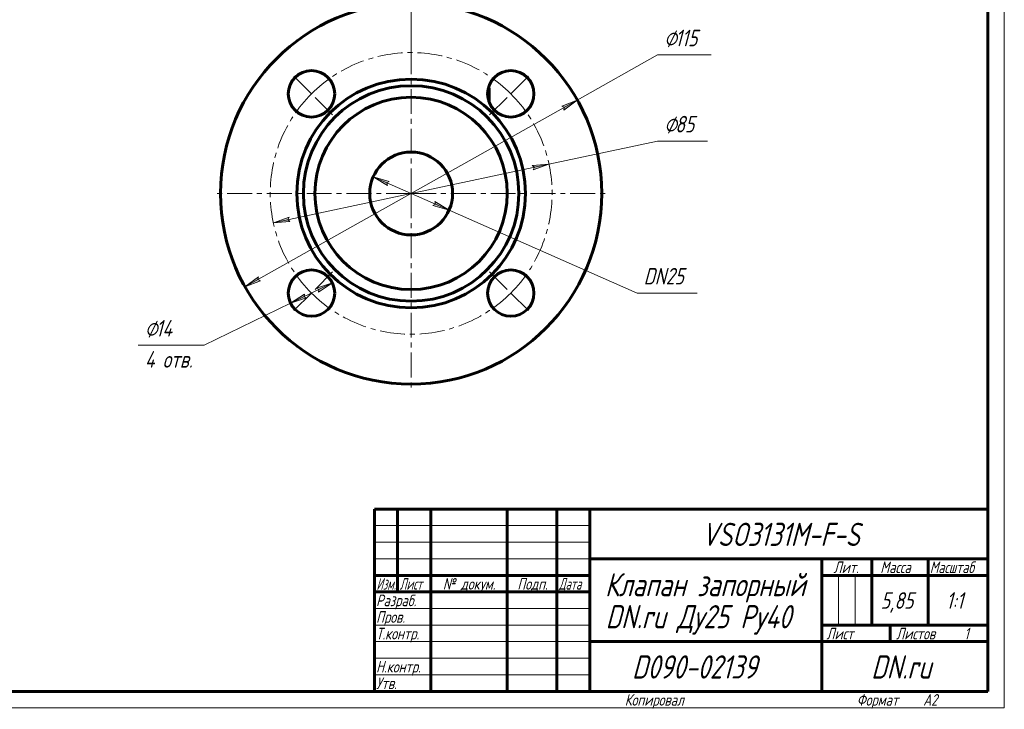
# Model space of a CAD drawing. Header units: millimetres. Extents: x 0 to 594, y 0 to 420.
# Tile 3 of 4: x 297 to 594, y 0 to 208. Entities that reach past the tile are written whole.
import ezdxf

# ---------------------------------------------------------------- set-up
doc = ezdxf.new("R2010")
doc.units = ezdxf.units.MM
for name, pattern in [('K5LT_AXLED', [12, 7.5, -1.5, 1.5, -1.5]), ('K5LT_BASIC', [0]), ('K5LT_THIN', [0])]:
    doc.linetypes.add(name, pattern=pattern)
doc.layers.add('Системный слой', color=7, linetype='Continuous')
doc.layers.add('Системный слой (1)', color=7, linetype='Continuous', true_color=0x6c6c6c)
doc.styles.add('KDIMTEXTSTYLE', font='txt', dxfattribs={"width": 0.96, "oblique": 15, "height": 5})
doc.styles.add('KTEXTSTYLE', font='txt', dxfattribs={"width": 0.96, "height": 5})
doc.dimstyles.new('KDIMSTYLE (1.00)', dxfattribs={"dimtxt": 5, "dimasz": 1, "dimexe": 2, "dimexo": 0, "dimgap": 1, "dimtad": 1, "dimtxsty": 'KDIMTEXTSTYLE', "dimsah": 1, "dimcen": 0, "dimdle": 1, "dimadec": 0, "dimazin": 0, "dimtfac": 0.667, "dimtmove": 0, "dimatfit": 3, "dimfxl": 1, "dimtvp": 1, "dimtolj": 1, "dimtzin": 0, "dimarcsym": 0})

# ---------------------------------------------------------------- blocks, each defined once
blk = doc.blocks.new('U36')
at = {"layer": 'Системный слой (1)', "color": 30, "linetype": 'K5LT_AXLED', "lineweight": 18, "true_color": 0xff8000}
for q in [(415.08, 214.71), (355.58, 155.21), (474.58, 155.21), (415.08, 95.71)]:
    blk.add_line((415.08, 155.21), q, dxfattribs=at)
blk = doc.blocks.new('U38')
at = {"layer": 'Системный слой (1)', "color": 30, "linetype": 'K5LT_AXLED', "lineweight": 18, "true_color": 0xff8000}
for p, q in [((385.02, 185.26), (378.66, 191.62)), ((445.13, 185.26), (451.49, 191.62)), ((391.39, 178.89), (385.02, 185.26)), ((438.76, 178.89), (445.13, 185.26)), ((391.39, 131.52), (385.02, 125.15)), ((438.76, 131.52), (445.13, 125.15)), ((385.02, 125.15), (378.66, 118.79)), ((445.13, 125.15), (451.49, 118.79))]:
    blk.add_line(p, q, dxfattribs=at)
for start, end in [(45, 135), (135, 225), (315, 45), (225, 315)]:
    blk.add_arc((415.08, 155.21), 42.5, start, end, dxfattribs=at)
blk = doc.blocks.new('D6')
at = {"layer": 'Системный слой (1)'}
for points in [[(461.16, 180.37), (465.19, 183.39), (460.51, 181.52), (461.27, 181.19)], [(364.96, 127.02), (369.64, 128.89), (368.88, 129.22), (369, 130.04)]]:
    blk.add_hatch(color=7, dxfattribs=at).paths.add_polyline_path(points)
at = {"layer": 'Системный слой (1)', "color": 7, "linetype": 'K5LT_THIN', "lineweight": 18, "true_color": 0xffffff}
for p, q in [((465.19, 183.39), (489.41, 197.02)), ((364.96, 127.02), (465.19, 183.39)), ((460.51, 181.52), (465.19, 183.39)), ((461.27, 181.19), (460.51, 181.52)), ((465.19, 183.39), (461.16, 180.37)), ((461.16, 180.37), (461.27, 181.19)), ((364.96, 127.02), (369, 130.04)), ((369.64, 128.89), (364.96, 127.02)), ((369, 130.04), (368.88, 129.22)), ((368.88, 129.22), (369.64, 128.89))]:
    blk.add_line(p, q, dxfattribs=at)
blk.add_wipeout([(491.41, 198.02), (491.41, 205.4), (503.06, 205.4), (503.06, 198.02)]).dxf.layer = 'Системный слой (1)'
blk.add_line((489.41, 197.02), (505.55, 197.02), dxfattribs=at)
at = {"layer": 'Системный слой (1)', "color": 7, "char_height": 5, "attachment_point": 1, "style": 'KTEXTSTYLE'}
for s, insert in [('\\fArial|b0|c204|p34;\\H5.0;\\W1.000;\\Q15;\\fGOST Type AU|b0|i0|c204|p34;\\Q15;\\W0.960;⌀', (491.41, 204.6)), ('\\fArial|b0|c204|p34;\\H5.0;\\W1.000;\\Q15;\\fGOST Type AU|b0|i0|c204|p34;\\Q15;\\W0.960;115', (494.72, 204.6))]:
    blk.add_mtext(s, dxfattribs=dict(at, insert=insert))
blk = doc.blocks.new('KDIMARROW_01')
at = {"layer": 'Системный слой'}
blk.add_hatch(color=0, dxfattribs=at).paths.add_polyline_path([(-5, -0.66), (0, 0), (-5, 0.66), (-4.5, 0)])
at = {"layer": 'Системный слой', "color": 0, "linetype": 'K5LT_THIN', "lineweight": 18}
for p, q in [((-4.5, 0), (-5, 0.66)), ((-5, 0.66), (0, 0)), ((0, 0), (-5, -0.66)), ((-5, -0.66), (-4.5, 0))]:
    blk.add_line(p, q, dxfattribs=at)
at = {"layer": 'Системный слой (1)', "color": 0, "linetype": 'K5LT_THIN', "lineweight": 18}
blk.add_line((159.61, 155.21), (158.61, 155.21), dxfattribs=at)
blk = doc.blocks.new('D7')
at = {"layer": 'Системный слой (1)'}
for points in [[(451.89, 162.37), (456.65, 164.05), (451.62, 163.65), (452.24, 163.11)], [(378.53, 146.76), (377.91, 147.3), (378.26, 148.04), (373.51, 146.36)]]:
    blk.add_hatch(color=7, dxfattribs=at).paths.add_polyline_path(points)
at = {"layer": 'Системный слой (1)', "color": 7, "linetype": 'K5LT_THIN', "lineweight": 18, "true_color": 0xffffff}
for p, q in [((456.65, 164.05), (489.41, 171.02)), ((373.51, 146.36), (456.65, 164.05)), ((451.62, 163.65), (456.65, 164.05)), ((452.24, 163.11), (451.62, 163.65)), ((456.65, 164.05), (451.89, 162.37)), ((451.89, 162.37), (452.24, 163.11)), ((373.51, 146.36), (378.26, 148.04)), ((378.53, 146.76), (373.51, 146.36)), ((378.26, 148.04), (377.91, 147.3)), ((377.91, 147.3), (378.53, 146.76))]:
    blk.add_line(p, q, dxfattribs=at)
blk.add_wipeout([(491.41, 172.02), (491.41, 179.4), (502.05, 179.4), (502.05, 172.02)]).dxf.layer = 'Системный слой (1)'
blk.add_line((489.41, 171.02), (504.49, 171.02), dxfattribs=at)
at = {"layer": 'Системный слой (1)', "color": 7, "char_height": 5, "attachment_point": 1, "style": 'KTEXTSTYLE'}
for s, insert in [('\\fArial|b0|c204|p34;\\H5.0;\\W1.000;\\Q15;\\fGOST Type AU|b0|i0|c204|p34;\\Q15;\\W0.960;⌀', (491.41, 178.61)), ('\\fArial|b0|c204|p34;\\H5.0;\\W1.000;\\Q15;\\fGOST Type AU|b0|i0|c204|p34;\\Q15;\\W0.960;85', (494.72, 178.61))]:
    blk.add_mtext(s, dxfattribs=dict(at, insert=insert))
blk = doc.blocks.new('D8')
at = {"layer": 'Системный слой (1)'}
for points in [[(407.76, 158.43), (408.48, 158.83), (403.64, 160.25), (407.95, 157.63)], [(426.51, 150.16), (422.2, 152.78), (422.4, 151.98), (421.67, 151.58)]]:
    blk.add_hatch(color=7, dxfattribs=at).paths.add_polyline_path(points)
at = {"layer": 'Системный слой (1)', "color": 7, "linetype": 'K5LT_THIN', "lineweight": 18, "true_color": 0xffffff}
for p, q in [((403.64, 160.25), (408.48, 158.83)), ((407.95, 157.63), (403.64, 160.25)), ((403.64, 160.25), (426.51, 150.16)), ((408.48, 158.83), (407.76, 158.43)), ((407.76, 158.43), (407.95, 157.63)), ((421.67, 151.58), (422.4, 151.98)), ((426.51, 150.16), (421.67, 151.58)), ((422.4, 151.98), (422.2, 152.78)), ((422.2, 152.78), (426.51, 150.16)), ((426.51, 150.16), (483.21, 125.15))]:
    blk.add_line(p, q, dxfattribs=at)
blk.add_wipeout([(485.21, 126.15), (485.21, 133.53), (498.77, 133.53), (498.77, 126.15)]).dxf.layer = 'Системный слой (1)'
blk.add_line((483.21, 125.15), (501.33, 125.15), dxfattribs=at)
at = {"layer": 'Системный слой (1)', "color": 7, "insert": (485.21, 132.74), "char_height": 5, "attachment_point": 1, "style": 'KTEXTSTYLE'}
blk.add_mtext('\\fArial|b0|c204|p34;\\H5.0;\\W1.000;\\Q15;\\fGOST Type AU|b0|i0|c204|p34;\\Q15;\\W0.960;DN25', dxfattribs=at)
blk = doc.blocks.new('D9')
at = {"layer": 'Системный слой (1)'}
for points in [[(387.11, 125.43), (391.32, 128.21), (386.54, 126.62), (387.27, 126.24)], [(378.73, 122.1), (383.51, 123.69), (382.77, 124.06), (382.94, 124.87)]]:
    blk.add_hatch(color=7, dxfattribs=at).paths.add_polyline_path(points)
at = {"layer": 'Системный слой (1)', "color": 7, "linetype": 'K5LT_THIN', "lineweight": 18, "true_color": 0xffffff}
for p, q in [((391.32, 128.21), (378.73, 122.1)), ((386.54, 126.62), (391.32, 128.21)), ((391.32, 128.21), (387.11, 125.43)), ((378.73, 122.1), (382.94, 124.87)), ((382.94, 124.87), (382.77, 124.06)), ((387.27, 126.24), (386.54, 126.62)), ((387.11, 125.43), (387.27, 126.24)), ((378.73, 122.1), (352.64, 109.43)), ((383.51, 123.69), (378.73, 122.1)), ((382.77, 124.06), (383.51, 123.69))]:
    blk.add_line(p, q, dxfattribs=at)
blk.add_wipeout([(334.76, 101.05), (334.76, 117.82), (350, 117.82), (350, 101.05)]).dxf.layer = 'Системный слой (1)'
blk.add_line((352.64, 109.43), (332.76, 109.43), dxfattribs=at)
at = {"layer": 'Системный слой (1)', "color": 7, "char_height": 5, "attachment_point": 1, "style": 'KTEXTSTYLE'}
for s, insert in [('\\fArial|b0|c204|p34;\\H5.0;\\W1.000;\\Q15;\\fGOST Type AU|b0|i0|c204|p34;\\Q15;\\W0.960;⌀', (334.76, 117.02)), ('\\fArial|b0|c204|p34;\\H5.0;\\W1.000;\\Q15;\\fGOST Type AU|b0|i0|c204|p34;\\Q15;\\W0.960;14', (338.07, 117.02)), ('\\fArial|b0|c204|p34;\\H5.0;\\W1.000;\\Q15;\\fGOST Type AU|b0|i0|c204|p34;\\Q15;\\W0.960;4 отв.', (334.76, 107.64))]:
    blk.add_mtext(s, dxfattribs=dict(at, insert=insert))
blk = doc.blocks.new('U39')
at = {"color": 7, "linetype": 'K5LT_THIN', "lineweight": 18, "true_color": 0xffffff}
for p, q in [((594, 420), (594, 0)), ((404, 55), (469, 55)), ((404, 50), (469, 50)), ((404, 45), (469, 45)), ((543.96, 25), (543.96, 40)), ((548.98, 25), (548.98, 40)), ((404, 30), (469, 30)), ((404, 25), (469, 25)), ((404, 20), (469, 20)), ((404, 15), (469, 15)), ((404, 10), (469, 10)), ((594, 0), (0, 0))]:
    blk.add_line(p, q, dxfattribs=at)
at = {"color": 143, "linetype": 'K5LT_BASIC', "lineweight": 60, "true_color": 0x33acca}
for p, q in [((589, 415), (589, 5)), ((404, 60), (589, 60)), ((404, 5), (404, 60)), ((411, 35), (411, 60)), ((421, 5), (421, 60)), ((444, 5), (444, 60)), ((459, 5), (459, 60)), ((469, 5), (469, 60)), ((469, 45), (589, 45)), ((539, 5), (539, 45)), ((554, 25), (554, 45)), ((571, 25), (571, 45)), ((404, 40), (469, 40)), ((539, 40), (554, 40)), ((554, 40), (589, 40)), ((404, 35), (469, 35)), ((539, 25), (589, 25)), ((559.57, 20), (559.57, 25)), ((469, 20), (539, 20)), ((539, 20), (589, 20)), ((589, 5), (20, 5))]:
    blk.add_line(p, q, dxfattribs=at)
at = {"color": 7, "attachment_point": 1, "style": 'KTEXTSTYLE'}
for s, insert, char_height in [('\\fArial|b0|c204|p34;\\H5.0;\\W1.000;\\Q15;\\fGOST Type AU|b0|i0|c204|p34;\\Q15;\\W0.960;\\H7.00;VSO3131M-F-S', (502.72, 55.86), 7), ('\\fArial|b0|c204|p34;\\H5.0;\\W1.000;\\Q15;\\fGOST Type AU|b0|i0|c204|p34;\\Q15;\\W0.926;\\H3.50;Масштаб', (571.52, 44.18), 3.5), ('\\fArial|b0|c204|p34;\\H5.0;\\W1.000;\\Q15;\\fGOST Type AU|b0|i0|c204|p34;\\Q15;\\W0.960;\\H3.50;Лит.', (542.47, 44.18), 3.5), ('\\fArial|b0|c204|p34;\\H5.0;\\W1.000;\\Q15;\\fGOST Type AU|b0|i0|c204|p34;\\Q15;\\W0.960;\\H3.50;Масса', (556.58, 44.18), 3.5), ('\\fArial|b0|c204|p34;\\H5.0;\\W1.000;\\Q15;\\fGOST Type AU|b0|i0|c204|p34;\\Q15;\\W0.786;\\H3.50;Изм.', (404.62, 39.18), 3.5), ('\\fArial|b0|c204|p34;\\H5.0;\\W1.000;\\Q15;\\fGOST Type AU|b0|i0|c204|p34;\\Q15;\\W0.800;\\H3.50;Лист', (411.61, 39.18), 3.5), ('\\fArial|b0|c204|p34;\\H5.0;\\W1.000;\\Q15;\\fGOST Type AU|b0|i0|c204|p34;\\Q15;\\W0.960;\\H3.50;№ докум.', (424.63, 39.18), 3.5), ('\\fArial|b0|c204|p34;\\H5.0;\\W1.000;\\Q15;\\fGOST Type AU|b0|i0|c204|p34;\\Q15;\\W0.960;\\H3.50;Подп.', (447.1, 39.18), 3.5), ('\\fArial|b0|c204|p34;\\H5.0;\\W1.000;\\Q15;\\fGOST Type AU|b0|i0|c204|p34;\\Q15;\\W0.800;\\H3.50;Дата', (459.61, 39.18), 3.5), ('\\fArial|b0|c204|p34;\\H5.0;\\W1.000;\\Q15;\\fGOST Type AU|b0|i0|c204|p34;\\Q15;\\W0.960;\\H7.00;Клапан запорный', (473.56, 40.69), 7), ('\\fArial|b0|c204|p34;\\H5.0;\\W1.000;\\Q15;\\fGOST Type AU|b0|i0|c204|p34;\\Q15;\\W0.960;\\H3.50;Разраб.', (404.5, 34.18), 3.5), ('\\fArial|b0|c204|p34;\\H5.0;\\W1.000;\\Q15;\\fGOST Type AU|b0|i0|c204|p34;\\Q15;\\W0.960;5,85', (556.7, 34.9), 5), ('\\fArial|b0|c204|p34;\\H5.0;\\W1.000;\\Q15;\\fGOST Type AU|b0|i0|c204|p34;\\Q15;\\W0.960;{\\c16737820;1:1}', (576.44, 34.9), 5), ('\\fArial|b0|c204|p34;\\H5.0;\\W1.000;\\Q15;\\fGOST Type AU|b0|i0|c204|p34;\\Q15;\\W0.960;\\H7.00;DN.ru Ду25 Ру40', (473.74, 31.02), 7), ('\\fArial|b0|c204|p34;\\H5.0;\\W1.000;\\Q15;\\fGOST Type AU|b0|i0|c204|p34;\\Q15;\\W0.960;\\H3.50;Пров.', (404.5, 29.18), 3.5), ('\\fArial|b0|c204|p34;\\H5.0;\\W1.000;\\Q15;\\fGOST Type AU|b0|i0|c204|p34;\\Q15;\\W0.960;\\H3.50;Т.контр.', (404.5, 24.18), 3.5), ('\\fArial|b0|c204|p34;\\H5.0;\\W1.000;\\Q15;\\fGOST Type AU|b0|i0|c204|p34;\\Q15;\\W0.960;\\H3.50;Лист', (540.32, 24.18), 3.5), ('\\fArial|b0|c204|p34;\\H5.0;\\W1.000;\\Q15;\\fGOST Type AU|b0|i0|c204|p34;\\Q15;\\W0.960;\\H3.50;Листов', (561.36, 24.18), 3.5), ('\\fArial|b0|c204|p34;\\H5.0;\\W1.000;\\Q15;\\fGOST Type AU|b0|i0|c204|p34;\\Q15;\\W0.960;\\H3.50;1', (581.91, 24.18), 3.5), ('\\fArial|b0|c204|p34;\\H5.0;\\W1.000;\\Q15;\\fGOST Type AU|b0|i0|c204|p34;\\Q15;\\W0.960;\\H7.00;D090-02139', (481.7, 15.86), 7), ('\\fArial|b0|c204|p34;\\H5.0;\\W1.000;\\Q15;\\fGOST Type AU|b0|i0|c204|p34;\\Q15;\\W0.960;\\H7.00;DN.ru', (553.84, 15.86), 7), ('\\fArial|b0|c204|p34;\\H5.0;\\W1.000;\\Q15;\\fGOST Type AU|b0|i0|c204|p34;\\Q15;\\W0.960;\\H3.50;Н.контр.', (404.5, 14.18), 3.5), ('\\fArial|b0|c204|p34;\\H5.0;\\W1.000;\\Q15;\\fGOST Type AU|b0|i0|c204|p34;\\Q15;\\W0.960;\\H3.50;Утв.', (404.5, 9.18), 3.5), ('\\fArial|b0|c204|p34;\\H5.0;\\W1.000;\\Q15;\\fGOST Type AU|b0|i0|c204|p34;\\Q15;\\W0.960;\\H3.50;Копировал', (479.5, 4.18), 3.5), ('\\fArial|b0|c204|p34;\\H5.0;\\W1.000;\\Q15;\\fGOST Type AU|b0|i0|c204|p34;\\Q15;\\W0.960;\\H3.50;Формат', (549.5, 4.18), 3.5), ('\\fArial|b0|c204|p34;\\H5.0;\\W1.000;\\Q15;\\fGOST Type AU|b0|i0|c204|p34;\\Q15;\\W0.960;\\H3.50;A2', (569.5, 4.18), 3.5)]:
    blk.add_mtext(s, dxfattribs=dict(at, insert=insert, char_height=char_height))

msp = doc.modelspace()

# ---------------------------------------------------------------- linework, layer by layer
at = {"layer": 'Системный слой (1)', "color": 30, "linetype": 'K5LT_AXLED', "lineweight": 18, "true_color": 0xff8000}
msp.add_line((415.076, 197.705), (415.076, 234.705), dxfattribs=at)
at = {"layer": 'Системный слой (1)', "color": 143, "linetype": 'K5LT_BASIC', "lineweight": 60, "true_color": 0x33acca}
for p, q in [((438.288, 183.768), (438.288, 186.747)), ((438.341, 186.971), (438.382, 186.971)), ((438.382, 186.971), (438.57, 186.971)), ((438.382, 185.852), (438.552, 182.858)), ((438.382, 183.391), (438.382, 185.852)), ((438.57, 186.971), (438.576, 186.971)), ((438.57, 183.189), (438.57, 186.971)), ((438.576, 182.793), (438.576, 186.971))]:
    msp.add_line(p, q, dxfattribs=at)
for centre, radius in [((415.076, 155.205), 57.5), ((385.024, 185.257), 7), ((445.128, 185.257), 7), ((415.076, 155.205), 34.5), ((415.076, 155.205), 32.5), ((415.076, 155.205), 29), ((415.076, 155.205), 12.5), ((385.024, 125.153), 7), ((445.128, 125.153), 7)]:
    msp.add_circle(centre, radius, dxfattribs=at)
msp.add_ellipse((415.076, 182.354), major_axis=(0, 35.952), ratio=0.6536448, start_param=4.7355896, end_param=4.841143, dxfattribs=at)

# ---------------------------------------------------------------- block references
at = {"layer": 'Системный слой (1)'}
for name in ['U36', 'U38']:
    msp.add_blockref(name, (0, 0), dxfattribs=at)

# ---------------------------------------------------------------- next in the draw order: dimensions: what is measured, and where the dimension line sits
at = {"layer": 'Системный слой (1)', "color": 7}
dim = msp.add_diameter_dim_2p(p1=(364.96, 127.015), p2=(465.192, 183.395), dimstyle='KDIMSTYLE (1.00)', override={"dimtih": 1, "dimtoh": 1, "dimpost": '\\fGOST Type AU|b0|c204|p34;\\H5.0;\\W0.960;\\Q15;<>', "dimblk1": 'KDIMARROW_01', "dimblk2": 'KDIMARROW_01', "dimclrt": 7, "dimtol": 1, "dimtp": 0, "dimtm": 0, "dimtdec": 5, "dimtmove": 1, "dimatfit": 2, "dimtolj": 1}, dxfattribs=at)
dim.commit()
dim.dimension.update_dxf_attribs({"geometry": 'D6', "text_midpoint": (491.409, 197.017), "dimtype": 163})

# ---------------------------------------------------------------- next in the draw order: dimensions: what is measured, and where the dimension line sits
dim = msp.add_diameter_dim_2p(p1=(373.507, 146.36), p2=(456.645, 164.05), dimstyle='KDIMSTYLE (1.00)', override={"dimtih": 1, "dimtoh": 1, "dimpost": '\\fGOST Type AU|b0|c204|p34;\\H5.0;\\W0.960;\\Q15;<>', "dimblk1": 'KDIMARROW_01', "dimblk2": 'KDIMARROW_01', "dimclrt": 7, "dimtol": 1, "dimtp": 0, "dimtm": 0, "dimtdec": 5, "dimtmove": 1, "dimatfit": 2, "dimtolj": 1}, dxfattribs=at)
dim.commit()
dim.dimension.update_dxf_attribs({"geometry": 'D7', "text_midpoint": (491.409, 171.022), "dimtype": 163})
dim = msp.add_diameter_dim_2p(p1=(391.321, 128.209), p2=(378.726, 122.097), dimstyle='KDIMSTYLE (1.00)', override={"dimtih": 1, "dimtoh": 1, "dimpost": '\\fGOST Type AU|b0|c204|p34;\\H5.0;\\W0.960;\\Q15;<>\\X\\fGOST Type AU|b0|c204|p34;\\H5.0;\\W0.960;\\Q15;\\fGOST Type AU|b0|i0|c204|p34;\\Q15;4 отв.', "dimblk1": 'KDIMARROW_01', "dimblk2": 'KDIMARROW_01', "dimclrt": 7, "dimtol": 1, "dimtp": 0, "dimtm": 0, "dimtdec": 5, "dimtmove": 1, "dimatfit": 2, "dimtolj": 1}, dxfattribs=at)
dim.commit()
dim.dimension.update_dxf_attribs({"geometry": 'D9', "text_midpoint": (350.637, 109.435)})

# ---------------------------------------------------------------- next in the draw order: dimensions: what is measured, and where the dimension line sits
dim = msp.add_diameter_dim_2p(p1=(403.639, 160.25), p2=(426.513, 150.161), dimstyle='KDIMSTYLE (1.00)', override={"dimtih": 1, "dimtoh": 1, "dimpost": '\\fGOST Type AU|b0|c204|p34;\\H5.0;\\W0.960;\\Q15;<>', "dimblk1": 'KDIMARROW_01', "dimblk2": 'KDIMARROW_01', "dimclrt": 7, "dimtol": 1, "dimtp": 0, "dimtm": 0, "dimtdec": 5, "dimtmove": 1, "dimatfit": 2, "dimtolj": 1}, dxfattribs=at)
dim.commit()
dim.dimension.update_dxf_attribs({"geometry": 'D8', "text_midpoint": (485.21, 125.153), "dimtype": 163})

# ---------------------------------------------------------------- next in the draw order: block references
msp.add_blockref('U39', (0, 0))

doc.saveas('drawing.dxf')
